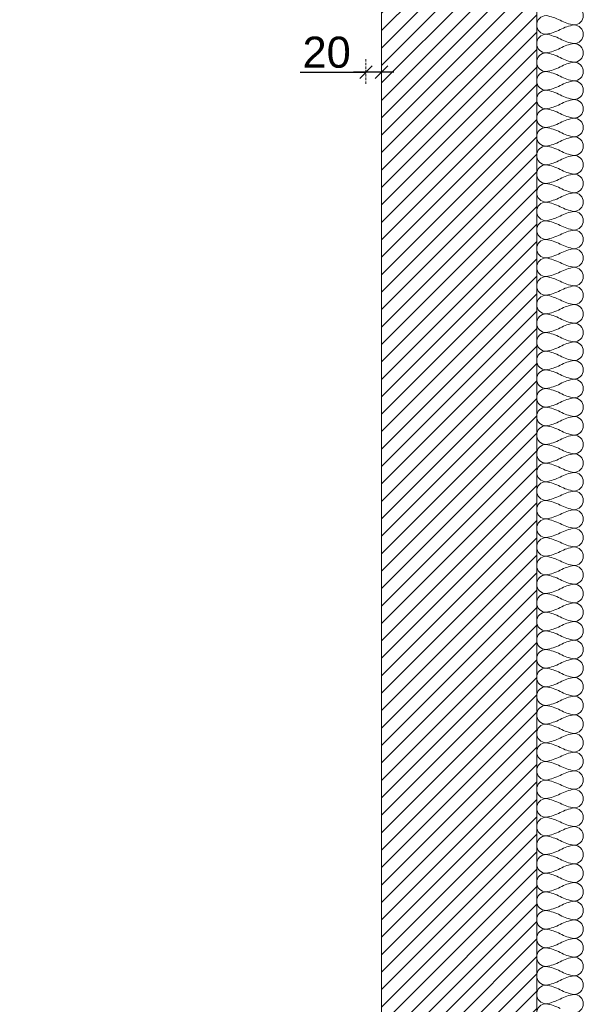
# Model space of a CAD drawing. Header units: millimetres. Extents: x 3652085 to 3778338, y -303702 to -273644.
# Tile 1 of 256: x 3654646 to 3655372, y -282522 to -281254. Entities that reach past the tile are written whole.
import ezdxf

# ---------------------------------------------------------------- set-up
doc = ezdxf.new("R2010")
doc.units = ezdxf.units.MM
doc.header["$PDMODE"] = 34
doc.linetypes.add('HIDDEN2', pattern=[4.7624999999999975, 3.174999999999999, -1.587499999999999])
for name, color, linetype, lineweight in [('DIM-03    (HAUSART)', 111, 'Continuous', 5), ('INSULATION (HAUSEART)', 31, 'Continuous', 15), ('SYMBOL-DETAIL    (HAUSART)', 2, 'Continuous', 5), ('WALL-EXT    (HAUSART)', 7, 'Continuous', 30)]:
    doc.layers.add(name, color=color, linetype=linetype, lineweight=lineweight)
doc.styles.add('1-20 Eng HA', font='arial.ttf', dxfattribs={"height": 40})
doc.dimstyles.new('1-20 Eng HA', dxfattribs={"dimtxt": 40, "dimasz": 16, "dimexe": 16, "dimexo": 5, "dimgap": 5, "dimtad": 1, "dimdec": 0, "dimlfac": -1, "dimzin": 0, "dimdsep": 46, "dimtxsty": '1-20 Eng HA', "dimblk": 'OBLIQUE', "dimcen": 0.09, "dimdle": 16, "dimclrd": 256, "dimclre": 256, "dimclrt": 256, "dimadec": 0, "dimazin": 0, "dimtfac": 1, "dimtdec": 0, "dimtofl": 0, "dimtmove": 0, "dimatfit": 3, "dimldrblk": 'OBLIQUE', "dimfxl": 1, "dimtolj": 1, "dimtzin": 0, "dimlwe": 0, "dimarcsym": 0})

# ---------------------------------------------------------------- blocks, each defined once
blk = doc.blocks.new('_Oblique')
at = {"color": 0, "linetype": 'ByBlock', "lineweight": -2}
blk.add_line((-0.5, -0.5), (0.5, 0.5), dxfattribs=at)
blk = doc.blocks.new('*D122')
at = {"layer": 'Defpoints', "color": 0, "lineweight": 0, "transparency": 16777216}
for p in [(3655111.719185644, -281294.0539799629), (3655091.719185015, -281299.7648568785), (3655091.719185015, -281321.5105583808)]:
    blk.add_point(p, dxfattribs=at)
at = {"layer": 'DIM-03    (HAUSART)', "linetype": 'HIDDEN2', "lineweight": 0, "transparency": 16777216}
for p, q in [((3655091.719185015, -281304.7648568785), (3655091.719185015, -281337.5105583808)), ((3655111.719185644, -281299.0539799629), (3655111.719185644, -281337.5105583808))]:
    blk.add_line(p, q, dxfattribs=at)
at = {"layer": 'DIM-03    (HAUSART)', "lineweight": -2, "transparency": 16777216}
for p, q in [((3655007.155502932, -281321.5105583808), (3655091.719185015, -281321.5105583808)), ((3655127.719185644, -281321.5105583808), (3655075.719185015, -281321.5105583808))]:
    blk.add_line(p, q, dxfattribs=at)
at = {"layer": 'DIM-03    (HAUSART)', "lineweight": -2, "transparency": 16777216, "xscale": 16, "yscale": 16, "zscale": 16, "rotation": 180}
blk.add_blockref('_Oblique', (3655091.719185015, -281321.5105583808), dxfattribs=at)
at = {"layer": 'DIM-03    (HAUSART)', "lineweight": -2, "transparency": 16777216, "xscale": 16, "yscale": 16, "zscale": 16}
blk.add_blockref('_Oblique', (3655111.719185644, -281321.5105583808), dxfattribs=at)
at = {"layer": 'DIM-03    (HAUSART)', "transparency": 16777216, "insert": (3655041.077740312, -281296.0876388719), "char_height": 40, "attachment_point": 5, "style": '1-20 Eng HA'}
blk.add_mtext('\\A1;20', dxfattribs=at)

msp = doc.modelspace()

# ---------------------------------------------------------------- hatches: boundary and pattern name
at = {"layer": 'WALL-EXT    (HAUSART)', "linetype": 'Continuous', "lineweight": 0}
h = msp.add_hatch(dxfattribs=at)
h.set_pattern_fill('ANSI31', scale=5.000000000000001, angle=1.272221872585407e-14, style=0)
h.set_pattern_definition([(45, (4215624.16650039, -414772.2086041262), (-11.22532015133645, 11.22532015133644), [])])
h.paths.add_polyline_path([(3655111.722515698, -282785.5428586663), (3655311.723940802, -282785.5428586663), (3655311.723940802, -279985.5429805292), (3655111.722515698, -279985.5429805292)])

# ---------------------------------------------------------------- linework, layer by layer
at = {"layer": 'INSULATION (HAUSEART)', "elevation": 302371.022871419}
for points in [[(3655359.721483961, -282532.9404862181, 0.9999999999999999), (3655359.721483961, -282508.9365095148, 0.0843483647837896), (3655341.723472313, -282514.9375036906, -0.08434836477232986), (3655323.725460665, -282520.9384978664, -0.9999999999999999), (3655323.725460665, -282496.9345211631, -0.0843483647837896), (3655341.723472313, -282502.9355153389, 0.08434836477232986), (3655359.721483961, -282508.9365095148, 0.9999999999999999), (3655359.721483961, -282484.9325328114, 0.0843483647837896), (3655341.723472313, -282490.9335269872, -0.08434836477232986), (3655323.725460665, -282496.9345211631, -0.9999999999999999), (3655323.725460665, -282472.9305444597, -0.0843483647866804), (3655341.723472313, -282478.9315386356, 0.0843483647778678), (3655359.721483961, -282484.9325328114, 0.9999999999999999), (3655359.721483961, -282460.928556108, 0.08434836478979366), (3655341.723472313, -282466.9295502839, -0.08434836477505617), (3655323.725460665, -282472.9305444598, -0.9999999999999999), (3655323.725460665, -282448.9265677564, -0.0843483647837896), (3655341.723472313, -282454.9275619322, 0.08434836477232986), (3655359.721483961, -282460.9285561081, 0.9999999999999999), (3655359.721483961, -282436.9245794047, 0.0843483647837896), (3655341.723472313, -282442.9255735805, -0.08434836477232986), (3655323.725460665, -282448.9265677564, -0.9999999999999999), (3655323.725460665, -282424.922591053, -0.0843483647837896), (3655341.723472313, -282430.9235852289, 0.08434836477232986), (3655359.721483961, -282436.9245794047, 0.9999999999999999), (3655359.721483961, -282412.9206027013, 0.0843483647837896), (3655341.723472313, -282418.9215968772, -0.08434836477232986), (3655323.725460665, -282424.922591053, -0.9999999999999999), (3655323.725460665, -282400.9186143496, -0.0843483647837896), (3655341.723472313, -282406.9196085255, 0.08434836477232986), (3655359.721483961, -282412.9206027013, 0.9999999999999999), (3655359.721483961, -282388.9166259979, 0.0843483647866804), (3655341.723472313, -282394.9176201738, -0.0843483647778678), (3655323.725460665, -282400.9186143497, -0.9999999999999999), (3655323.725460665, -282376.9146376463, -0.08434836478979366), (3655341.723472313, -282382.9156318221, 0.08434836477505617), (3655359.721483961, -282388.916625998, 0.9999999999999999), (3655359.721483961, -282364.9126492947, 0.0843483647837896), (3655341.723472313, -282370.9136434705, -0.08434836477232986), (3655323.725460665, -282376.9146376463, -0.9999999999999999), (3655323.725460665, -282352.910660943, -0.0843483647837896), (3655341.723472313, -282358.9116551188, 0.08434836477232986), (3655359.721483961, -282364.9126492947, 0.9999999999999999), (3655359.721483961, -282340.9086725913, 0.0843483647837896), (3655341.723472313, -282346.9096667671, -0.08434836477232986), (3655323.725460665, -282352.910660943, -0.9999999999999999), (3655323.725460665, -282328.9066842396, -0.0843483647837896), (3655341.723472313, -282334.9076784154, 0.08434836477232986), (3655359.721483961, -282340.9086725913, 0.9999999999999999), (3655359.721483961, -282316.9046958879, 0.0843483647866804), (3655341.723472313, -282322.9056900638, -0.0843483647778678), (3655323.725460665, -282328.9066842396, -0.9999999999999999), (3655323.725460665, -282304.9027075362, -0.08434836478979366), (3655341.723472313, -282310.9037017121, 0.08434836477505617), (3655359.721483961, -282316.904695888, 0.9999999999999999), (3655359.721483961, -282292.9007191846, 0.0843483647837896), (3655341.723472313, -282298.9017133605, -0.08434836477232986), (3655323.725460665, -282304.9027075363, -0.9999999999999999), (3655323.725460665, -282280.8987308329, -0.0843483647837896), (3655341.723472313, -282286.8997250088, 0.08434836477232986), (3655359.721483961, -282292.9007191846, 0.9999999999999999), (3655359.721483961, -282268.8967424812, 0.0843483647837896), (3655341.723472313, -282274.8977366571, -0.08434836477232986), (3655323.725460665, -282280.8987308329, -0.9999999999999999), (3655323.725460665, -282256.8947541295, -0.0843483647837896), (3655341.723472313, -282262.8957483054, 0.08434836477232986), (3655359.721483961, -282268.8967424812, 0.9999999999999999), (3655359.721483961, -282244.8927657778, 0.0843483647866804), (3655341.723472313, -282250.8937599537, -0.0843483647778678), (3655323.725460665, -282256.8947541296, -0.9999999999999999), (3655323.725460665, -282232.8907774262, -0.08434836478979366), (3655341.723472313, -282238.891771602, 0.0843483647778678), (3655359.721483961, -282244.8927657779, 0.9999999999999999), (3655359.721483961, -282220.8887890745, 0.08434836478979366), (3655341.723472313, -282226.8897832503, -0.08434836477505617), (3655323.725460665, -282232.8907774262, -0.9999999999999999), (3655323.725460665, -282208.8868007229, -0.0843483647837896), (3655341.723472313, -282214.8877948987, 0.08434836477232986), (3655359.721483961, -282220.8887890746, 0.9999999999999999), (3655359.721483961, -282196.8848123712, 0.0843483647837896), (3655341.723472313, -282202.885806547, -0.08434836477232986), (3655323.725460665, -282208.8868007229, -0.9999999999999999), (3655323.725460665, -282184.8828240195, -0.0843483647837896), (3655341.723472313, -282190.8838181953, 0.08434836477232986), (3655359.721483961, -282196.8848123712, 0.9999999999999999), (3655359.721483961, -282172.8808356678, 0.0843483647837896), (3655341.723472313, -282178.8818298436, -0.08434836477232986), (3655323.725460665, -282184.8828240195, -0.9999999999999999), (3655323.725460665, -282160.8788473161, -0.0843483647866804), (3655341.723472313, -282166.879841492, 0.0843483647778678), (3655359.721483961, -282172.8808356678, 0.9999999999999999), (3655359.721483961, -282148.8768589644, 0.08434836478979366), (3655341.723472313, -282154.8778531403, -0.08434836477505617), (3655323.725460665, -282160.8788473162, -0.9999999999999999), (3655323.725460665, -282136.8748706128, -0.0843483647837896), (3655341.723472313, -282142.8758647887, 0.08434836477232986), (3655359.721483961, -282148.8768589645, 0.9999999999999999), (3655359.721483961, -282124.8728822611, 0.0843483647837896), (3655341.723472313, -282130.873876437, -0.08434836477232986), (3655323.725460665, -282136.8748706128, -0.9999999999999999), (3655323.725460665, -282112.8708939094, -0.0843483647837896), (3655341.723472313, -282118.8718880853, 0.08434836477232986), (3655359.721483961, -282124.8728822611, 0.9999999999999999), (3655359.721483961, -282100.8689055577, 0.0843483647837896), (3655341.723472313, -282106.8698997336, -0.08434836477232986), (3655323.725460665, -282112.8708939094, -0.9999999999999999), (3655323.725460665, -282088.866917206, -0.0843483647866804), (3655341.723472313, -282094.8679113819, 0.0843483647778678), (3655359.721483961, -282100.8689055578, 0.9999999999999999), (3655359.721483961, -282076.8649288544, 0.08434836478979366), (3655341.723472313, -282082.8659230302, -0.08434836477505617), (3655323.725460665, -282088.8669172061, -0.9999999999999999), (3655323.725460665, -282064.8629405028, -0.0843483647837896), (3655341.723472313, -282070.8639346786, 0.08434836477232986), (3655359.721483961, -282076.8649288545, 0.9999999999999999), (3655359.721483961, -282052.8609521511, 0.0843483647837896), (3655341.723472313, -282058.8619463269, -0.08434836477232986), (3655323.725460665, -282064.8629405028, -0.9999999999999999), (3655323.725460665, -282040.8589637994, -0.0843483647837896), (3655341.723472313, -282046.8599579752, 0.08434836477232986), (3655359.721483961, -282052.8609521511, 0.9999999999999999), (3655359.721483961, -282028.8569754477, 0.0843483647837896), (3655341.723472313, -282034.8579696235, -0.08434836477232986), (3655323.725460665, -282040.8589637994, -0.9999999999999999), (3655323.725460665, -282016.854987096, -0.0843483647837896), (3655341.723472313, -282022.8559812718, 0.08434836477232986), (3655359.721483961, -282028.8569754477, 0.9999999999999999), (3655359.721483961, -282004.8529987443, 0.0843483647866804), (3655341.723472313, -282010.8539929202, -0.0843483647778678), (3655323.725460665, -282016.854987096, -0.9999999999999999), (3655323.725460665, -281992.8510103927, -0.08434836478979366), (3655341.723472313, -281998.8520045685, 0.08434836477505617), (3655359.721483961, -282004.8529987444, 0.9999999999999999), (3655359.721483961, -281980.849022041, 0.0843483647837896), (3655341.723472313, -281986.8500162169, -0.08434836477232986), (3655323.725460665, -281992.8510103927, -0.9999999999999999), (3655323.725460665, -281968.8470336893, -0.0843483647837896), (3655341.723472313, -281974.8480278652, 0.08434836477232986), (3655359.721483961, -281980.849022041, 0.9999999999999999), (3655359.721483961, -281956.8450453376, 0.0843483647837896), (3655341.723472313, -281962.8460395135, -0.08434836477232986), (3655323.725460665, -281968.8470336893, -0.9999999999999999), (3655323.725460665, -281944.8430569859, -0.0843483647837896), (3655341.723472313, -281950.8440511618, 0.08434836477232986), (3655359.721483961, -281956.8450453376, 0.9999999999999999), (3655359.721483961, -281932.8410686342, 0.0843483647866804), (3655341.723472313, -281938.8420628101, -0.0843483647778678), (3655323.725460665, -281944.843056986, -0.9999999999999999), (3655323.725460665, -281920.8390802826, -0.08434836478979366), (3655341.723472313, -281926.8400744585, 0.08434836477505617), (3655359.721483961, -281932.8410686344, 0.9999999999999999), (3655359.721483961, -281908.837091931, 0.0843483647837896), (3655341.723472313, -281914.8380861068, -0.08434836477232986), (3655323.725460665, -281920.8390802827, -0.9999999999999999), (3655323.725460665, -281896.8351035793, -0.0843483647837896), (3655341.723472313, -281902.8360977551, 0.08434836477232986), (3655359.721483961, -281908.837091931, 0.9999999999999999), (3655359.721483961, -281884.8331152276, 0.0843483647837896), (3655341.723472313, -281890.8341094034, -0.08434836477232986), (3655323.725460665, -281896.8351035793, -0.9999999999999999), (3655323.725460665, -281872.8311268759, -0.0843483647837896), (3655341.723472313, -281878.8321210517, 0.08434836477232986), (3655359.721483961, -281884.8331152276, 0.9999999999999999), (3655359.721483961, -281860.8291385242, 0.0843483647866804), (3655341.723472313, -281866.8301327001, -0.0843483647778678), (3655323.725460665, -281872.8311268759, -0.9999999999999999), (3655323.725460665, -281848.8271501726, -0.08434836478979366), (3655341.723472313, -281854.8281443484, 0.0843483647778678), (3655359.721483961, -281860.8291385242, 0.9999999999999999), (3655359.721483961, -281836.8251618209, 0.08434836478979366), (3655341.723472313, -281842.8261559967, -0.08434836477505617), (3655323.725460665, -281848.8271501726, -0.9999999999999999), (3655323.725460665, -281824.8231734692, -0.0843483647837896), (3655341.723472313, -281830.8241676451, 0.08434836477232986), (3655359.721483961, -281836.8251618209, 0.9999999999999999), (3655359.721483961, -281812.8211851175, 0.0843483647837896), (3655341.723472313, -281818.8221792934, -0.08434836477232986), (3655323.725460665, -281824.8231734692, -0.9999999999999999), (3655323.725460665, -281800.8191967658, -0.0843483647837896), (3655341.723472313, -281806.8201909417, 0.08434836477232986), (3655359.721483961, -281812.8211851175, 0.9999999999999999), (3655359.721483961, -281788.8172084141, 0.0843483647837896), (3655341.723472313, -281794.81820259, -0.08434836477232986), (3655323.725460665, -281800.8191967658, -0.9999999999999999), (3655323.725460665, -281776.8152200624, -0.0843483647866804), (3655341.723472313, -281782.8162142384, 0.0843483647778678), (3655359.721483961, -281788.8172084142, 0.9999999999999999), (3655359.721483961, -281764.8132317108, 0.08434836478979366), (3655341.723472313, -281770.8142258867, -0.08434836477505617), (3655323.725460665, -281776.8152200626, -0.9999999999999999), (3655323.725460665, -281752.8112433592, -0.0843483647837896), (3655341.723472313, -281758.812237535, 0.08434836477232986), (3655359.721483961, -281764.8132317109, 0.9999999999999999), (3655359.721483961, -281740.8092550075, 0.0843483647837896), (3655341.723472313, -281746.8102491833, -0.08434836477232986), (3655323.725460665, -281752.8112433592, -0.9999999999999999), (3655323.725460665, -281728.8072666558, -0.0843483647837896), (3655341.723472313, -281734.8082608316, 0.08434836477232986), (3655359.721483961, -281740.8092550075, 0.9999999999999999), (3655359.721483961, -281716.8052783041, 0.0843483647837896), (3655341.723472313, -281722.8062724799, -0.08434836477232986), (3655323.725460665, -281728.8072666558, -0.9999999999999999), (3655323.725460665, -281704.8032899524, -0.0843483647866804), (3655341.723472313, -281710.8042841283, 0.0843483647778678), (3655359.721483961, -281716.8052783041, 0.9999999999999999), (3655359.721483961, -281692.8013016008, 0.08434836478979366), (3655341.723472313, -281698.8022957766, -0.08434836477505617), (3655323.725460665, -281704.8032899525, -0.9999999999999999), (3655323.725460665, -281680.7993132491, -0.0843483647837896), (3655341.723472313, -281686.800307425, 0.08434836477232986), (3655359.721483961, -281692.8013016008, 0.9999999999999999), (3655359.721483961, -281668.7973248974, 0.0843483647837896), (3655341.723472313, -281674.7983190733, -0.08434836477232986), (3655323.725460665, -281680.7993132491, -0.9999999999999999), (3655323.725460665, -281656.7953365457, -0.0843483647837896), (3655341.723472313, -281662.7963307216, 0.08434836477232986), (3655359.721483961, -281668.7973248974, 0.9999999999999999), (3655359.721483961, -281644.793348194, 0.0843483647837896), (3655341.723472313, -281650.7943423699, -0.08434836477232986), (3655323.725460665, -281656.7953365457, -0.9999999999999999), (3655323.725460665, -281632.7913598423, -0.0843483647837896), (3655341.723472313, -281638.7923540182, 0.08434836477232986), (3655359.721483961, -281644.793348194, 0.9999999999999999), (3655359.721483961, -281620.7893714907, 0.0843483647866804), (3655341.723472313, -281626.7903656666, -0.0843483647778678), (3655323.725460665, -281632.7913598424, -0.9999999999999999), (3655323.725460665, -281608.787383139, -0.08434836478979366), (3655341.723472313, -281614.7883773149, 0.08434836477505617), (3655359.721483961, -281620.7893714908, 0.9999999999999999), (3655359.721483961, -281596.7853947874, 0.0843483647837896), (3655341.723472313, -281602.7863889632, -0.08434836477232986), (3655323.725460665, -281608.7873831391, -0.9999999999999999), (3655323.725460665, -281584.7834064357, -0.0843483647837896), (3655341.723472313, -281590.7844006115, 0.08434836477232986), (3655359.721483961, -281596.7853947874, 0.9999999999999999), (3655359.721483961, -281572.781418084, 0.0843483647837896), (3655341.723472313, -281578.7824122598, -0.08434836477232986), (3655323.725460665, -281584.7834064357, -0.9999999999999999), (3655323.725460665, -281560.7794297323, -0.0843483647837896), (3655341.723472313, -281566.7804239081, 0.08434836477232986), (3655359.721483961, -281572.781418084, 0.9999999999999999), (3655359.721483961, -281548.7774413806, 0.0843483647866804), (3655341.723472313, -281554.7784355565, -0.0843483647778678), (3655323.725460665, -281560.7794297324, -0.9999999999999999), (3655323.725460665, -281536.775453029, -0.08434836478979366), (3655341.723472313, -281542.7764472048, 0.08434836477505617), (3655359.721483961, -281548.7774413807, 0.9999999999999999), (3655359.721483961, -281524.7734646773, 0.0843483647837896), (3655341.723472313, -281530.7744588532, -0.08434836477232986), (3655323.725460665, -281536.775453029, -0.9999999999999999), (3655323.725460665, -281512.7714763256, -0.0843483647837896), (3655341.723472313, -281518.7724705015, 0.08434836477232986), (3655359.721483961, -281524.7734646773, 0.9999999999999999), (3655359.721483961, -281500.7694879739, 0.0843483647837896), (3655341.723472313, -281506.7704821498, -0.08434836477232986), (3655323.725460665, -281512.7714763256, -0.9999999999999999), (3655323.725460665, -281488.7674996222, -0.0843483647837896), (3655341.723472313, -281494.7684937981, 0.08434836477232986), (3655359.721483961, -281500.7694879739, 0.9999999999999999), (3655359.721483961, -281476.7655112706, 0.0843483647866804), (3655341.723472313, -281482.7665054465, -0.0843483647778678), (3655323.725460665, -281488.7674996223, -0.9999999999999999), (3655323.725460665, -281464.7635229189, -0.08434836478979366), (3655341.723472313, -281470.7645170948, 0.0843483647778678), (3655359.721483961, -281476.7655112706, 0.9999999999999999), (3655359.721483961, -281452.7615345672, 0.08434836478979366), (3655341.723472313, -281458.7625287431, -0.08434836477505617), (3655323.725460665, -281464.763522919, -0.9999999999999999), (3655323.725460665, -281440.7595462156, -0.0843483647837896), (3655341.723472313, -281446.7605403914, 0.08434836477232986), (3655359.721483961, -281452.7615345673, 0.9999999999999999), (3655359.721483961, -281428.7575578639, 0.0843483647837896), (3655341.723472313, -281434.7585520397, -0.08434836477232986), (3655323.725460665, -281440.7595462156, -0.9999999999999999), (3655323.725460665, -281416.7555695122, -0.0843483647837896), (3655341.723472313, -281422.756563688, 0.08434836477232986), (3655359.721483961, -281428.7575578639, 0.9999999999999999), (3655359.721483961, -281404.7535811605, 0.0843483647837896), (3655341.723472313, -281410.7545753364, -0.08434836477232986), (3655323.725460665, -281416.7555695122, -0.9999999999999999), (3655323.725460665, -281392.7515928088, -0.0843483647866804), (3655341.723472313, -281398.7525869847, 0.0843483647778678), (3655359.721483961, -281404.7535811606, 0.9999999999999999), (3655359.721483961, -281380.7496044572, 0.08434836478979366), (3655341.723472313, -281386.750598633, -0.08434836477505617), (3655323.725460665, -281392.7515928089, -0.9999999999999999), (3655323.725460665, -281368.7476161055, -0.0843483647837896), (3655341.723472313, -281374.7486102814, 0.08434836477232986), (3655359.721483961, -281380.7496044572, 0.9999999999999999), (3655359.721483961, -281356.7456277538, 0.0843483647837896), (3655341.723472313, -281362.7466219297, -0.08434836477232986), (3655323.725460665, -281368.7476161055, -0.9999999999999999), (3655323.725460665, -281344.7436394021, -0.0843483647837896), (3655341.723472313, -281350.744633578, 0.08434836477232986), (3655359.721483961, -281356.7456277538, 0.9999999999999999), (3655359.721483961, -281332.7416510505, 0.0843483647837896), (3655341.723472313, -281338.7426452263, -0.08434836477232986), (3655323.725460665, -281344.7436394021, -0.9999999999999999), (3655323.725460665, -281320.7396626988, -0.0843483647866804), (3655341.723472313, -281326.7406568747, 0.0843483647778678), (3655359.721483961, -281332.7416510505, 0.9999999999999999), (3655359.721483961, -281308.7376743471, 0.08434836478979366), (3655341.723472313, -281314.738668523, -0.08434836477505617), (3655323.725460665, -281320.7396626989, -0.9999999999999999), (3655323.725460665, -281296.7356859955, -0.0843483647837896), (3655341.723472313, -281302.7366801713, 0.08434836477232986), (3655359.721483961, -281308.7376743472, 0.9999999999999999), (3655359.721483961, -281284.7336976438, 0.0843483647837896), (3655341.723472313, -281290.7346918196, -0.08434836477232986), (3655323.725460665, -281296.7356859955, -0.9999999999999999), (3655323.725460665, -281272.7317092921, -0.0843483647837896), (3655341.723472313, -281278.7327034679, 0.08434836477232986), (3655359.721483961, -281284.7336976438, 0.9999999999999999), (3655359.721483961, -281260.7297209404, 0.0843483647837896), (3655341.723472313, -281266.7307151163, -0.08434836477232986), (3655323.725460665, -281272.7317092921, -0.9999999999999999), (3655323.725460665, -281248.7277325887, -0.0843483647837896), (3655341.723472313, -281254.7287267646, 0.08434836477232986), (3655359.721483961, -281260.7297209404, 0.9999999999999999), (3655359.721483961, -281236.725744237, 0.0843483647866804)], [(3655323.725460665, -282544.9424745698, -0.9999999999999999), (3655323.725460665, -282520.9384978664, -0.0843483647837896), (3655341.723472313, -282526.9394920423, 0.08434836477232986)]]:
    msp.add_lwpolyline(points, format="xyb", dxfattribs=at)
at = {"layer": 'SYMBOL-DETAIL    (HAUSART)', "color": 171, "ltscale": 0.5, "elevation": 302371.022871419}
msp.add_lwpolyline([(3654739.979852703, -283783.4215060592, 12, 12, 0), (3654739.977100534, -283663.7454802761, 0, 0, 0), (3654739.977100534, -281294.6990320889, 0, 0, 0), (3654828.343999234, -281267.8812954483, 0, 0, 0), (3654651.610201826, -281244.3060490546, 0, 0, 0), (3654739.977100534, -281220.9589894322, 0, 0, 0), (3654739.977100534, -278848.4120306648, 12, 12, 0), (3654739.977100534, -278728.735061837, 0, 0, 0)], format="xyseb", dxfattribs=at)
at = {"layer": 'WALL-EXT    (HAUSART)', "color": 7, "linetype": 'Continuous', "lineweight": 0, "elevation": 302371.022871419}
msp.add_lwpolyline([(3655111.722515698, -282785.5428586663), (3655311.723940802, -282785.5428586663), (3655311.723940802, -279985.5429805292), (3655111.722515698, -279985.5429805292), (3655111.722515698, -282785.5428586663)], close=True, dxfattribs=at)

# ---------------------------------------------------------------- dimensions: what is measured, and where the dimension line sits
at = {"layer": 'DIM-03    (HAUSART)'}
dim = msp.add_linear_dim(base=(3655091.719185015, -281321.5105583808, 302371.022871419), p1=(3655111.719185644, -281294.0539799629, 302371.022871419), p2=(3655091.719185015, -281299.7648568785, 302371.022871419), angle=180, dimstyle='1-20 Eng HA', override={"dimtmove": 1}, dxfattribs=at)
dim.commit()
dim.dimension.update_dxf_attribs({"geometry": '*D122', "text_midpoint": (3655041.077740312, -281327.3618270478, 302371.022871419), "dimtype": 160})

doc.saveas('drawing.dxf')
